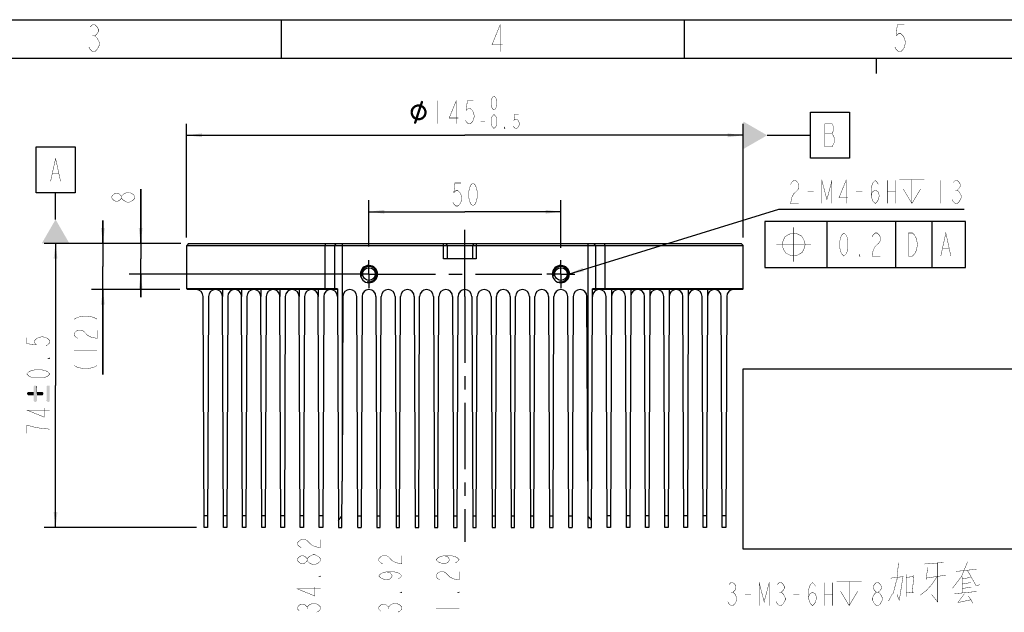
# Model space of a CAD drawing. Header units: millimetres. Extents: x 0 to 420, y 0 to 297.
# Tile 9 of 18: x 123 to 252, y 220 to 297. Entities that reach past the tile are written whole.
import ezdxf

# ---------------------------------------------------------------- set-up
doc = ezdxf.new("R2010")
doc.units = ezdxf.units.MM
doc.header["$LTSCALE"] = 23.1
doc.linetypes.add('CENTER', pattern=[0.6, 0.375, -0.075, 0.075, -0.075])
doc.layers.get('0').update_dxf_attribs({"linetype": 'CONTINUOUS'})
for name, color, linetype in [('13KW_HVAC_SRDXF_CONTINUOUS_LINE', 7, 'CONTINUOUS'), ('13KW_HVAC_SRQ_DXF_AXIS', 7, 'CONTINUOUS'), ('13KW_HVAC_SRQ_DXF_DIMENSION', 7, 'CONTINUOUS'), ('13KW_HVAC_SRQ_DXF_FORMAT', 7, 'CONTINUOUS'), ('13KW_HVAC_SRQ_DXF_TEXT', 7, 'CONTINUOUS')]:
    doc.layers.add(name, color=color, linetype=linetype)
doc.styles.get("Standard").update_dxf_attribs({"font": 'txt', "width": 0.7})
doc.dimstyles.new('DIMSTYLE_1', dxfattribs={"dimtxt": 3, "dimasz": 2, "dimexe": 1.5, "dimexo": 1, "dimgap": 0.75, "dimtad": 1, "dimlfac": 2, "dimdsep": 46, "dimtxsty": 'Standard', "dimblk": '_FILLED', "dimblk1": '_FILLED', "dimblk2": '_FILLED', "dimcen": 0.09, "dimazin": 2, "dimtp": 0.01, "dimtm": 0.01, "dimtfac": 1, "dimtofl": 0, "dimtmove": 0, "dimatfit": 3, "dimldrblk": '_FILLED', "dimfxl": 0, "dimtolj": 1, "dimarcsym": 0})
doc.dimstyles.new('DIMSTYLE_2', dxfattribs={"dimtxt": 3, "dimasz": 2, "dimexe": 1.5, "dimexo": 1, "dimgap": 0.75, "dimtad": 1, "dimlfac": 2, "dimdsep": 46, "dimtxsty": 'Standard', "dimblk": '_FILLED', "dimblk1": '_FILLED', "dimblk2": '_FILLED', "dimcen": 0.09, "dimazin": 2, "dimtol": 1, "dimtp": 0.5, "dimtm": 0.5, "dimtfac": 1, "dimtofl": 0, "dimtmove": 0, "dimatfit": 3, "dimldrblk": '_FILLED', "dimfxl": 0, "dimtolj": 1, "dimarcsym": 0})
doc.dimstyles.new('DIMSTYLE_8', dxfattribs={"dimtxt": 3, "dimasz": 2, "dimexe": 1.5, "dimexo": 1, "dimgap": 0.75, "dimtad": 1, "dimlfac": 2, "dimdsep": 46, "dimtxsty": 'Standard', "dimblk": '_FILLED', "dimblk1": '_FILLED', "dimblk2": '_FILLED', "dimcen": 0.09, "dimazin": 2, "dimtol": 1, "dimtm": 0.5, "dimtfac": 0.6, "dimtofl": 0, "dimtmove": 0, "dimatfit": 3, "dimldrblk": '_FILLED', "dimfxl": 0, "dimtolj": 1, "dimarcsym": 0})
picture_1 = doc.add_image_def('image1.png', size_in_pixel=(314, 111))

# ---------------------------------------------------------------- blocks, each defined once
blk = doc.blocks.new('_FILLED')
at = {"color": 0, "linetype": 'ByBlock'}
blk.add_solid([(0, 0), (-1, 0.125), (-1, -0.125)], dxfattribs=at)
blk = doc.blocks.new('*D3')
at = {"layer": '13KW_HVAC_SRQ_DXF_DIMENSION', "color": 2, "linetype": 'Continuous'}
for p, q in [((168.91, 267.44), (168.91, 273.48)), ((193.91, 267.26), (193.91, 273.48)), ((168.91, 271.98), (181.41, 271.98)), ((193.91, 271.98), (181.41, 271.98))]:
    blk.add_line(p, q, dxfattribs=at)
at = {"layer": '13KW_HVAC_SRQ_DXF_DIMENSION', "color": 2, "linetype": 'Continuous', "xscale": 2, "yscale": 2, "zscale": 2, "rotation": 180}
blk.add_blockref('_FILLED', (168.91, 271.98), dxfattribs=at)
at = {"layer": '13KW_HVAC_SRQ_DXF_DIMENSION', "color": 2, "linetype": 'Continuous', "xscale": 2, "yscale": 2, "zscale": 2}
blk.add_blockref('_FILLED', (193.91, 271.98), dxfattribs=at)
blk = doc.blocks.new('*D4')
at = {"layer": '13KW_HVAC_SRQ_DXF_DIMENSION', "color": 2, "linetype": 'Continuous'}
for p, q in [((139.17, 267.86), (139.17, 274.92)), ((139.17, 274.92), (139.17, 265.86)), ((144.41, 267.86), (137.67, 267.86)), ((139.17, 260.86), (139.17, 265.86)), ((167.33, 263.86), (137.67, 263.86)), ((139.17, 263.86), (139.17, 260.86))]:
    blk.add_line(p, q, dxfattribs=at)
at = {"layer": '13KW_HVAC_SRQ_DXF_DIMENSION', "color": 2, "linetype": 'Continuous', "xscale": 2, "yscale": 2, "zscale": 2}
for p, rotation in [((139.17, 267.86), 270), ((139.17, 263.86), 90)]:
    blk.add_blockref('_FILLED', p, dxfattribs=dict(at, rotation=rotation))
blk = doc.blocks.new('*D5')
at = {"layer": '13KW_HVAC_SRQ_DXF_DIMENSION', "color": 2, "linetype": 'Continuous'}
for p, q in [((134.25, 267.86), (134.25, 270.86)), ((134.25, 270.86), (134.25, 264.86)), ((144.41, 267.86), (132.75, 267.86)), ((134.25, 250.77), (134.25, 264.86)), ((144.26, 261.86), (132.75, 261.86)), ((134.25, 261.86), (134.25, 250.77))]:
    blk.add_line(p, q, dxfattribs=at)
at = {"layer": '13KW_HVAC_SRQ_DXF_DIMENSION', "color": 2, "linetype": 'Continuous', "xscale": 2, "yscale": 2, "zscale": 2}
for p, rotation in [((134.25, 267.86), 270), ((134.25, 261.86), 90)]:
    blk.add_blockref('_FILLED', p, dxfattribs=dict(at, rotation=rotation))
blk = doc.blocks.new('*D6')
at = {"layer": '13KW_HVAC_SRQ_DXF_DIMENSION', "color": 2, "linetype": 'Continuous'}
for p, q in [((144.41, 267.86), (126.58, 267.86)), ((128.08, 267.86), (128.08, 249.36)), ((128.08, 230.86), (128.08, 249.36)), ((146.44, 230.86), (126.58, 230.86))]:
    blk.add_line(p, q, dxfattribs=at)
at = {"layer": '13KW_HVAC_SRQ_DXF_DIMENSION', "color": 2, "linetype": 'Continuous', "xscale": 2, "yscale": 2, "zscale": 2}
for p, rotation in [((128.08, 267.86), 90), ((128.08, 230.86), 270)]:
    blk.add_blockref('_FILLED', p, dxfattribs=dict(at, rotation=rotation))
blk = doc.blocks.new('*D38')
at = {"layer": '13KW_HVAC_SRQ_DXF_DIMENSION', "color": 2, "linetype": 'Continuous'}
for p, q in [((145.16, 268.61), (145.16, 283.44)), ((217.66, 268.61), (217.66, 283.44)), ((145.16, 281.94), (181.41, 281.94)), ((217.66, 281.94), (181.41, 281.94))]:
    blk.add_line(p, q, dxfattribs=at)
at = {"layer": '13KW_HVAC_SRQ_DXF_DIMENSION', "color": 2, "linetype": 'Continuous', "xscale": 2, "yscale": 2, "zscale": 2, "rotation": 180}
blk.add_blockref('_FILLED', (145.16, 281.94), dxfattribs=at)
at = {"layer": '13KW_HVAC_SRQ_DXF_DIMENSION', "color": 2, "linetype": 'Continuous', "xscale": 2, "yscale": 2, "zscale": 2}
blk.add_blockref('_FILLED', (217.66, 281.94), dxfattribs=at)

msp = doc.modelspace()

# ---------------------------------------------------------------- linework, layer by layer
at = {"layer": '13KW_HVAC_SRDXF_CONTINUOUS_LINE', "color": 2, "linetype": 'Continuous'}
for p, q in [((226.4208, 278.9406), (226.4208, 284.9406)), ((226.4208, 284.9406), (231.5208, 284.9406)), ((231.5208, 284.9406), (231.5208, 278.9406)), ((220.7814, 281.9406), (226.4208, 281.9406)), ((125.5347, 274.4257), (125.5347, 280.4257)), ((125.5347, 280.4257), (130.6347, 280.4257)), ((130.6347, 280.4257), (130.6347, 274.4257)), ((231.5208, 278.9406), (226.4208, 278.9406)), ((130.6347, 274.4257), (125.5347, 274.4257)), ((128.0847, 270.973), (128.0847, 274.4257))]:
    msp.add_line(p, q, dxfattribs=at)
at = {"layer": '13KW_HVAC_SRDXF_CONTINUOUS_LINE', "color": 7, "linetype": 'Continuous'}
for p, q in [((145.4137, 267.8553), (145.1637, 267.6053)), ((145.1637, 261.9553), (145.1637, 267.6053)), ((145.1637, 267.6053), (217.6637, 267.6053)), ((145.414, 267.8553), (217.4134, 267.8553)), ((163.2976, 267.8553), (163.1718, 267.6053)), ((163.1718, 267.6053), (163.1718, 261.9553)), ((164.6637, 267.8553), (164.4137, 267.6053)), ((164.4137, 267.6053), (164.4137, 261.9553)), ((165.4137, 267.8553), (165.4137, 236.8757)), ((178.6416, 265.8553), (178.6416, 267.8553)), ((178.8916, 267.8553), (179.1416, 267.6053)), ((179.1416, 265.8553), (179.1416, 267.6053)), ((182.6416, 267.8553), (182.3916, 267.6053)), ((182.3916, 267.6053), (182.3916, 265.8553)), ((182.8916, 267.8553), (182.8916, 265.8553)), ((197.4137, 267.8553), (197.4137, 236.8757)), ((198.1637, 267.8553), (198.4137, 267.6053)), ((198.4137, 267.6053), (198.4137, 261.9553)), ((199.5299, 267.8553), (199.6557, 267.6053)), ((199.6557, 267.6053), (199.6557, 261.9553)), ((217.4137, 267.8553), (217.6637, 267.6053)), ((217.6637, 261.9553), (217.6637, 267.6053)), ((182.8916, 265.8553), (178.6416, 265.8553)), ((145.2637, 261.8553), (145.1637, 261.9553)), ((164.8137, 261.9553), (145.1637, 261.9553)), ((164.8137, 261.8553), (145.264, 261.8553)), ((149.8137, 261.8553), (149.8137, 260.959)), ((152.3137, 261.8553), (152.3137, 260.9572)), ((154.8137, 261.8553), (154.8137, 260.959)), ((157.3137, 261.8553), (157.3137, 260.959)), ((159.8137, 261.8553), (159.8137, 260.959)), ((162.3137, 261.8553), (162.3137, 260.9574)), ((163.2221, 261.8553), (163.1718, 261.9553)), ((164.5137, 261.8553), (164.4137, 261.9553)), ((164.8137, 261.9553), (164.8137, 260.9573)), ((217.6637, 261.9553), (198.0137, 261.9553)), ((198.0137, 260.9573), (198.0137, 261.9553)), ((217.5634, 261.8553), (198.0137, 261.8553)), ((198.3137, 261.8553), (198.4137, 261.9553)), ((199.6053, 261.8553), (199.6557, 261.9553)), ((200.5137, 261.8553), (200.5137, 260.9574)), ((203.0137, 261.8553), (203.0137, 260.959)), ((205.5137, 261.8553), (205.5137, 260.959)), ((208.0137, 261.8553), (208.0137, 260.959)), ((210.5137, 261.8553), (210.5137, 260.9572)), ((213.0137, 261.8553), (213.0137, 260.959)), ((217.5637, 261.8553), (217.6637, 261.9553)), ((147.4387, 230.8553), (147.3137, 260.959)), ((148.0137, 260.959), (147.8887, 230.8553)), ((149.9387, 230.8553), (149.8137, 260.959)), ((150.5137, 260.959), (150.3887, 230.8553)), ((152.4387, 230.8553), (152.3137, 260.9572)), ((153.0137, 260.959), (152.8887, 230.8553)), ((154.9387, 230.8553), (154.8137, 260.959)), ((155.5137, 260.959), (155.3887, 230.8553)), ((157.4387, 230.8553), (157.3137, 260.959)), ((158.0137, 260.959), (157.8887, 230.8553)), ((159.9387, 230.8553), (159.8137, 260.959)), ((160.5137, 260.959), (160.3887, 230.8553)), ((162.4387, 230.8553), (162.3137, 260.9574)), ((163.0137, 260.959), (162.8887, 230.8553)), ((164.8137, 260.9573), (164.9387, 230.8553)), ((165.5137, 260.959), (165.4137, 236.8757)), ((167.4387, 230.8553), (167.3137, 260.959)), ((168.0137, 260.959), (167.8887, 230.8553)), ((169.8137, 260.959), (169.9387, 230.8553)), ((170.3887, 230.8553), (170.5137, 260.959)), ((172.3137, 260.959), (172.4387, 230.8553)), ((172.8887, 230.8553), (173.0137, 260.959)), ((174.8137, 260.959), (174.9387, 230.8553)), ((175.3887, 230.8553), (175.5137, 260.959)), ((177.3137, 260.959), (177.4387, 230.8553)), ((177.8887, 230.8553), (178.0137, 260.959)), ((179.8137, 260.959), (179.9387, 230.8553)), ((180.3887, 230.8553), (180.5137, 260.959)), ((182.3137, 260.959), (182.4387, 230.8553)), ((182.8887, 230.8553), (183.0137, 260.959)), ((184.8137, 260.959), (184.9387, 230.8553)), ((185.3887, 230.8553), (185.5137, 260.959)), ((187.3137, 260.959), (187.4387, 230.8553)), ((187.8887, 230.8553), (188.0137, 260.959)), ((189.8137, 260.959), (189.9387, 230.8553)), ((190.3887, 230.8553), (190.5137, 260.959)), ((192.3137, 260.959), (192.4387, 230.8553)), ((192.8887, 230.8553), (193.0137, 260.959)), ((194.9387, 230.8553), (194.8137, 260.959)), ((195.5137, 260.959), (195.3887, 230.8553)), ((197.4137, 236.8757), (197.3137, 260.959)), ((197.8887, 230.8553), (198.0137, 260.9573)), ((199.9387, 230.8553), (199.8137, 260.959)), ((200.5137, 260.9574), (200.3887, 230.8553)), ((202.4387, 230.8553), (202.3137, 260.959)), ((203.0137, 260.959), (202.8887, 230.8553)), ((204.9387, 230.8553), (204.8137, 260.959)), ((205.5137, 260.959), (205.3887, 230.8553)), ((207.4387, 230.8553), (207.3137, 260.959)), ((208.0137, 260.959), (207.8887, 230.8553)), ((209.9387, 230.8553), (209.8137, 260.959)), ((210.5137, 260.9572), (210.3887, 230.8553)), ((212.4387, 230.8553), (212.3137, 260.959)), ((213.0137, 260.959), (212.8887, 230.8553)), ((214.9387, 230.8553), (214.8137, 260.959)), ((215.5137, 260.959), (215.3887, 230.8553)), ((165.3887, 230.8553), (165.4137, 236.8757)), ((197.4137, 236.8757), (197.4387, 230.8553)), ((147.895, 232.3553), (147.4325, 232.3553)), ((150.395, 232.3553), (149.9325, 232.3553)), ((152.895, 232.3553), (152.4325, 232.3553)), ((155.395, 232.3553), (154.9325, 232.3553)), ((157.895, 232.3553), (157.4325, 232.3553)), ((160.395, 232.3553), (159.9325, 232.3553)), ((162.895, 232.3553), (162.4325, 232.3553)), ((167.4325, 232.3553), (167.895, 232.3553)), ((169.9325, 232.3553), (170.395, 232.3553)), ((172.4325, 232.3553), (172.895, 232.3553)), ((174.9325, 232.3553), (175.395, 232.3553)), ((177.4325, 232.3553), (177.895, 232.3553)), ((179.9325, 232.3553), (180.395, 232.3553)), ((182.4325, 232.3553), (182.895, 232.3553)), ((184.9325, 232.3553), (185.395, 232.3553)), ((187.4325, 232.3553), (187.895, 232.3553)), ((189.9325, 232.3553), (190.395, 232.3553)), ((192.4325, 232.3553), (192.895, 232.3553)), ((194.9325, 232.3553), (195.395, 232.3553)), ((200.395, 232.3553), (199.9325, 232.3553)), ((202.895, 232.3553), (202.4325, 232.3553)), ((205.395, 232.3553), (204.9325, 232.3553)), ((207.895, 232.3553), (207.4325, 232.3553)), ((210.395, 232.3553), (209.9325, 232.3553)), ((212.895, 232.3553), (212.4325, 232.3553)), ((215.395, 232.3553), (214.9325, 232.3553)), ((147.8887, 230.8553), (147.4387, 230.8553)), ((150.3887, 230.8553), (149.9387, 230.8553)), ((152.8887, 230.8553), (152.4387, 230.8553)), ((155.3887, 230.8553), (154.9387, 230.8553)), ((157.8887, 230.8553), (157.4387, 230.8553)), ((160.3887, 230.8553), (159.9387, 230.8553)), ((162.8887, 230.8553), (162.4387, 230.8553)), ((164.9387, 230.8553), (165.3887, 230.8553)), ((167.4387, 230.8553), (167.8887, 230.8553)), ((169.9387, 230.8553), (170.3887, 230.8553)), ((172.4387, 230.8553), (172.8887, 230.8553)), ((174.9387, 230.8553), (175.3887, 230.8553)), ((177.4387, 230.8553), (177.8887, 230.8553)), ((179.9387, 230.8553), (180.3887, 230.8553)), ((182.4387, 230.8553), (182.8887, 230.8553)), ((184.9387, 230.8553), (185.3887, 230.8553)), ((187.4387, 230.8553), (187.8887, 230.8553)), ((189.9387, 230.8553), (190.3887, 230.8553)), ((192.4387, 230.8553), (192.8887, 230.8553)), ((194.9387, 230.8553), (195.3887, 230.8553)), ((197.4387, 230.8553), (197.8887, 230.8553)), ((200.3887, 230.8553), (199.9387, 230.8553)), ((202.8887, 230.8553), (202.4387, 230.8553)), ((205.3887, 230.8553), (204.9387, 230.8553)), ((207.8887, 230.8553), (207.4387, 230.8553)), ((210.3887, 230.8553), (209.9387, 230.8553)), ((212.8887, 230.8553), (212.4387, 230.8553)), ((215.3887, 230.8553), (214.9387, 230.8553))]:
    msp.add_line(p, q, dxfattribs=at)
at = {"layer": '13KW_HVAC_SRDXF_CONTINUOUS_LINE', "color": 2, "linetype": 'Continuous', "const_width": 0.05}
for points in [[(228.3146, 283.4406), (228.3146, 280.4407), (229.2333, 280.4407), (229.3646, 280.6906), (229.4958, 280.9407), (229.4958, 281.6907), (229.3646, 281.9406), (229.2333, 282.1906), (229.3646, 282.4407), (229.3646, 283.1906), (229.2333, 283.4406), (228.3146, 283.4406)], [(228.3146, 282.1906), (229.2333, 282.1906)], [(127.4284, 275.9257), (128.0847, 278.9257), (128.7409, 275.9257)], [(127.6909, 276.9257), (128.4784, 276.9257)]]:
    msp.add_lwpolyline(points, dxfattribs=at)
at = {"layer": '13KW_HVAC_SRDXF_CONTINUOUS_LINE', "color": 7, "linetype": 'Continuous'}
for centre in [(168.9137, 263.8553), (193.9137, 263.8553)]:
    msp.add_circle(centre, 0.825, dxfattribs=at)
for centre, radius, start, end in [((168.9137, 263.8553), 1.125, 0, 358.970726), ((193.9137, 263.8553), 1.125, 0, 358.970726), ((146.4137, 260.9553), 0.9, 0.237923, 90), ((148.9137, 260.9553), 0.9, 0.234883, 179.762077), ((151.4137, 260.9553), 0.9, 0.186807, 179.762077), ((153.9137, 260.9553), 0.9, 0.237923, 179.762077), ((156.4137, 260.9553), 0.9, 0.237923, 179.762077), ((158.9137, 260.9553), 0.9, 0.237923, 179.762077), ((161.4137, 260.9553), 0.9, 0.186807, 179.762077), ((163.9137, 260.9553), 0.9, 0.000123, 179.762077), ((166.4137, 260.9553), 0.9, 0.237923, 179.762077), ((168.9137, 260.9553), 0.9, 0.237923, 179.762077), ((171.4137, 260.9553), 0.9, 0.237923, 179.762077), ((173.9137, 260.9553), 0.9, 0.237923, 179.762077), ((176.4137, 260.9553), 0.9, 0.237923, 179.762077), ((178.9137, 260.9553), 0.9, 0.237923, 179.762077), ((181.4137, 260.9553), 0.9, 0.237923, 179.762077), ((183.9137, 260.9553), 0.9, 0.237923, 179.762077), ((186.4137, 260.9553), 0.9, 0.237923, 179.762077), ((188.9137, 260.9553), 0.9, 0.237923, 179.762077), ((191.4137, 260.9553), 0.9, 0.237923, 179.762077), ((193.9137, 260.9553), 0.9, 0.237923, 179.762077), ((196.4137, 260.9553), 0.9, 0.237923, 179.762077), ((198.9137, 260.9553), 0.9, 0.237923, 179.999877), ((201.4137, 260.9553), 0.9, 0.237923, 179.813193), ((203.9137, 260.9553), 0.9, 0.237923, 179.762077), ((206.4137, 260.9553), 0.9, 0.237923, 179.762077), ((208.9137, 260.9553), 0.9, 0.237923, 179.762077), ((211.4137, 260.9553), 0.9, 0.237923, 179.813193), ((213.9137, 260.9553), 0.9, 0.237923, 179.765117), ((216.4137, 260.9553), 0.9, 90, 179.762077)]:
    msp.add_arc(centre, radius, start, end, dxfattribs=at)
at = {"layer": '13KW_HVAC_SRDXF_CONTINUOUS_LINE', "color": 2, "linetype": 'Continuous'}
for centre in [(168.9137, 263.8553), (193.9137, 263.8553)]:
    msp.add_arc(centre, 1, 255, 195, dxfattribs=at)
at = {"layer": '13KW_HVAC_SRDXF_CONTINUOUS_LINE', "color": 7, "linetype": 'Continuous'}
for points, knots in [([(164.935, 231.7626), (164.9719, 231.8094), (165.1239, 232.0003), (165.2782, 232.1893), (165.3949, 232.3322)], [0, 0, 0, 0, 0.24413832, 1, 1, 1, 1]), ([(197.4326, 232.3322), (197.4718, 232.2842), (197.6261, 232.0951), (197.7798, 231.9055), (197.8925, 231.7626)], [0, 0, 0, 0, 0.25400934, 1, 1, 1, 1])]:
    msp.add_open_spline(points, degree=3, knots=knots, dxfattribs=at)
at = {"layer": '13KW_HVAC_SRDXF_CONTINUOUS_LINE', "color": 2, "linetype": 'Continuous'}
for points in [[(217.6637, 280.1406), (217.6637, 283.7406), (220.7814, 281.9406)], [(129.8847, 267.8553), (126.2847, 267.8553), (128.0847, 270.973)]]:
    msp.add_solid(points, dxfattribs=at)
at = {"layer": '13KW_HVAC_SRQ_DXF_AXIS', "color": 7, "linetype": 'CENTER'}
for p, q in [((181.4137, 260.9553), (181.4137, 269.8672)), ((168.9137, 263.8553), (168.9137, 265.6803)), ((193.9137, 263.8553), (193.9137, 265.6803)), ((168.9137, 263.8553), (167.0887, 263.8553)), ((168.9137, 263.8553), (168.9137, 262.0303)), ((168.9137, 263.8553), (192.0887, 263.8553)), ((193.9137, 263.8553), (192.0887, 263.8553)), ((193.9137, 263.8553), (193.9137, 262.0303)), ((193.9137, 263.8553), (193.9508, 263.8553)), ((193.9508, 263.8553), (195.7387, 263.8553)), ((181.4137, 260.9553), (181.4137, 228.9866))]:
    msp.add_line(p, q, dxfattribs=at)
at = {"layer": '13KW_HVAC_SRQ_DXF_DIMENSION', "color": 2, "linetype": 'Continuous', "const_width": 0.05}
for points in [[(177.7831, 286.4406), (177.7831, 283.4406)], [(180.2769, 283.4406), (180.2769, 286.4406), (179.3581, 284.1906), (180.5394, 284.1906)], [(182.5081, 286.4406), (181.7206, 286.4406), (181.5894, 285.1906), (181.8519, 285.4406), (182.1144, 285.4406), (182.3769, 285.1906), (182.5081, 284.9407), (182.6394, 284.4406), (182.5081, 283.9406), (182.3769, 283.6907), (182.1144, 283.4406), (181.8519, 283.4406), (181.5894, 283.6907), (181.4581, 283.9406)], [(185.1931, 285.2406), (185.0131, 285.3906), (184.9231, 285.5406), (184.8331, 285.8406), (184.8331, 286.4406), (184.9231, 286.7407), (185.0131, 286.8906), (185.1931, 287.0407), (185.3731, 286.8906), (185.4631, 286.7407), (185.5531, 286.4406), (185.5531, 285.8406), (185.4631, 285.5406), (185.3731, 285.3906), (185.1931, 285.2406)], [(183.4831, 283.7406), (184.0231, 283.7406)], [(185.1931, 282.8407), (185.0131, 282.9906), (184.9231, 283.1406), (184.8331, 283.4406), (184.8331, 284.0406), (184.9231, 284.3406), (185.0131, 284.4906), (185.1931, 284.6407), (185.3731, 284.4906), (185.4631, 284.3406), (185.5531, 284.0406), (185.5531, 283.4406), (185.4631, 283.1406), (185.3731, 282.9906), (185.1931, 282.8407)], [(188.4331, 284.6407), (187.8931, 284.6407), (187.8031, 283.8907), (187.9831, 284.0406), (188.1631, 284.0406), (188.3431, 283.8907), (188.4331, 283.7406), (188.5231, 283.4406), (188.4331, 283.1406), (188.3431, 282.9906), (188.1631, 282.8407), (187.9831, 282.8407), (187.8031, 282.9906), (187.7131, 283.1406)], [(186.6331, 282.8407), (186.5431, 282.8407), (186.5431, 282.9906), (186.6331, 282.8407)], [(136.9185, 274.2636), (137.4185, 274.5261), (137.6685, 274.5261)], [(137.6685, 274.5261), (138.1685, 274.2636), (138.4185, 274.0011), (138.4185, 273.7386)], [(180.8887, 275.7295), (180.1012, 275.7295), (179.97, 274.4795), (180.2325, 274.7295), (180.495, 274.7295), (180.7575, 274.4795), (180.8887, 274.2295), (181.02, 273.7295), (180.8887, 273.2295), (180.7575, 272.9795), (180.495, 272.7295), (180.2325, 272.7295), (179.97, 272.9795), (179.8387, 273.2295)], [(182.4637, 272.7295), (182.2012, 272.9795), (182.07, 273.2295), (181.9387, 273.7295), (181.9387, 274.7295), (182.07, 275.2295), (182.2012, 275.4795), (182.4637, 275.7295), (182.7262, 275.4795), (182.8575, 275.2295), (182.9887, 274.7295), (182.9887, 273.7295), (182.8575, 273.2295), (182.7262, 272.9795), (182.4637, 272.7295)], [(136.6685, 273.7386), (136.4185, 273.4761), (136.1685, 273.3449), (135.9185, 273.3449), (135.6685, 273.4761), (135.4185, 273.7386), (135.4185, 274.0011), (135.6685, 274.2636), (135.9185, 274.3949), (136.1685, 274.3949), (136.4185, 274.2636), (136.6685, 274.0011)], [(137.4185, 273.2136), (136.9185, 273.4761), (136.6685, 273.7386), (136.6685, 274.0011), (136.9185, 274.2636)], [(137.6685, 273.2136), (137.4185, 273.2136)], [(138.4185, 273.7386), (138.1685, 273.4761), (137.6685, 273.2136)], [(130.4989, 257.9842), (130.9988, 258.2467), (131.7489, 258.378), (132.2488, 258.378), (132.9989, 258.2467), (133.4988, 257.9842)], [(130.9988, 255.4905), (130.7489, 255.6217), (130.4989, 255.8842), (130.4989, 256.1467), (130.7489, 256.4092), (130.9988, 256.5405), (131.4988, 256.5405), (131.7489, 256.4092), (132.2488, 255.8842)], [(132.2488, 255.8842), (132.7489, 255.6217), (133.4988, 255.4905), (133.4988, 256.5405)], [(124.3347, 255.5777), (124.3347, 254.7902), (125.5847, 254.659), (125.3347, 254.9215), (125.3347, 255.184), (125.5847, 255.4465), (125.8347, 255.5777), (126.3347, 255.709), (126.8347, 255.5777), (127.0847, 255.4465), (127.3347, 255.184), (127.3347, 254.9215), (127.0847, 254.659), (126.8347, 254.5277)], [(127.3347, 252.9527), (127.3347, 252.8215), (127.0847, 252.8215), (127.3347, 252.9527)], [(130.4989, 253.9155), (133.4988, 253.9155)], [(130.4989, 251.9467), (130.9988, 251.6842), (131.7489, 251.553), (132.2488, 251.553), (132.9989, 251.6842), (133.4988, 251.9467)], [(127.3347, 250.8527), (127.0847, 250.5902), (126.8347, 250.459), (126.3347, 250.3277), (125.3347, 250.3277), (124.8347, 250.459), (124.5847, 250.5902), (124.3347, 250.8527), (124.5847, 251.1152), (124.8347, 251.2465), (125.3347, 251.3777), (126.3347, 251.3777), (126.8347, 251.2465), (127.0847, 251.1152), (127.3347, 250.8527)], [(127.3347, 246.1516), (124.3347, 246.1516), (126.5847, 245.2329), (126.5847, 246.4141)], [(124.3347, 244.1829), (124.3347, 243.1329)], [(127.3347, 243.6579), (126.0847, 243.7891), (125.3347, 243.9204), (124.3347, 244.1829)], [(160.1074, 228.2266), (159.8574, 228.3579), (159.6074, 228.6204), (159.6074, 228.8829), (159.8574, 229.1454), (160.1074, 229.2766), (160.6074, 229.2766), (160.8574, 229.1454)], [(160.8574, 229.1454), (161.3574, 228.6204), (161.8574, 228.3579), (162.6074, 228.2266), (162.6074, 229.2766)], [(160.8574, 226.5204), (160.6074, 226.2579), (160.3574, 226.1266), (160.1074, 226.1266), (159.8574, 226.2579), (159.6074, 226.5204), (159.6074, 226.7829), (159.8574, 227.0454), (160.1074, 227.1766), (160.3574, 227.1766), (160.6074, 227.0454), (160.8574, 226.7829)], [(161.6074, 225.9954), (161.1074, 226.2579), (160.8574, 226.5204), (160.8574, 226.7829), (161.1074, 227.0454)], [(161.1074, 227.0454), (161.6074, 227.3079), (161.8574, 227.3079)], [(161.8574, 227.3079), (162.3574, 227.0454), (162.6074, 226.7829), (162.6074, 226.5204)], [(170.6891, 226.1266), (170.4391, 226.2579), (170.1891, 226.5204), (170.1891, 226.7829), (170.4391, 227.0454), (170.6891, 227.1766), (171.1891, 227.1766), (171.4391, 227.0454)], [(171.4391, 227.0454), (171.9391, 226.5204), (172.4391, 226.2579), (173.1891, 226.1266), (173.1891, 227.1766)], [(178.6637, 227.1766), (179.1637, 227.0454), (179.4137, 226.6516), (179.1637, 226.2579), (178.6637, 226.1266), (178.1637, 226.2579), (177.9137, 226.3891), (177.6637, 226.6516), (177.9137, 226.9141), (178.1637, 227.0454), (178.6637, 227.1766), (179.6637, 227.1766), (180.1637, 227.0454), (180.4137, 226.9141), (180.6637, 226.6516), (180.4137, 226.3891), (180.1637, 226.2579)], [(162.3574, 226.2579), (161.8574, 225.9954), (161.6074, 225.9954)], [(162.6074, 226.5204), (162.3574, 226.2579)], [(162.6074, 224.5516), (162.6074, 224.4204), (162.3574, 224.4204), (162.6074, 224.5516)], [(171.1891, 225.0766), (171.6891, 224.9454), (171.9391, 224.5516), (171.6891, 224.1579), (171.1891, 224.0266), (170.6891, 224.1579), (170.4391, 224.2891), (170.1891, 224.5516), (170.4391, 224.8141), (170.6891, 224.9454), (171.1891, 225.0766), (172.1891, 225.0766), (172.6891, 224.9454), (172.9391, 224.8141), (173.1891, 224.5516), (172.9391, 224.2891), (172.6891, 224.1579)], [(178.1637, 224.0266), (177.9137, 224.1579), (177.6637, 224.4204), (177.6637, 224.6829), (177.9137, 224.9454), (178.1637, 225.0766), (178.6637, 225.0766), (178.9137, 224.9454)], [(178.9137, 224.9454), (179.4137, 224.4204), (179.9137, 224.1579), (180.6637, 224.0266), (180.6637, 225.0766)], [(162.6074, 222.8454), (159.6074, 222.8454), (161.8574, 221.9266), (161.8574, 223.1079)], [(173.1891, 222.4516), (173.1891, 222.3204), (172.9391, 222.3204), (173.1891, 222.4516)], [(180.6637, 222.4516), (180.6637, 222.3204), (180.4137, 222.3204), (180.6637, 222.4516)], [(159.8574, 219.9579), (159.6074, 220.2204), (159.6074, 220.4829), (159.8574, 220.7454), (160.1074, 220.8766), (160.3574, 220.8766), (160.6074, 220.7454), (160.8574, 220.4829), (161.1074, 220.7454)], [(161.1074, 220.7454), (161.6074, 221.0079), (161.8574, 221.0079)], [(161.8574, 221.0079), (162.3574, 220.7454), (162.6074, 220.4829), (162.6074, 220.2204), (162.3574, 219.9579), (162.1074, 219.8266)], [(170.4391, 219.9579), (170.1891, 220.2204), (170.1891, 220.4829), (170.4391, 220.7454), (170.6891, 220.8766), (170.9391, 220.8766), (171.1891, 220.7454), (171.4391, 220.4829), (171.6891, 220.7454)], [(171.6891, 220.7454), (172.1891, 221.0079), (172.4391, 221.0079), (172.9391, 220.7454)], [(172.9391, 220.7454), (173.1891, 220.4829), (173.1891, 220.2204), (172.9391, 219.9579), (172.6891, 219.8266)], [(160.8574, 220.2204), (160.8574, 220.4829)], [(171.4391, 220.2204), (171.4391, 220.4829)], [(177.6637, 220.3516), (180.6637, 220.3516)]]:
    msp.add_lwpolyline(points, dxfattribs=at)
at = {"layer": '13KW_HVAC_SRQ_DXF_DIMENSION', "color": 2, "linetype": 'Continuous'}
for points in [[(175.9543, 286.3206), (175.9783, 286.2726), (175.5463, 285.9606)], [(175.9543, 286.3206), (175.5463, 285.9606), (175.6663, 286.3206)], [(175.9783, 286.2726), (175.9543, 286.2246), (175.5463, 285.9606)], [(175.5463, 285.9606), (175.9543, 286.2246), (175.8343, 285.8646)], [(175.9303, 286.3686), (175.6663, 286.3206), (175.6903, 286.3686)], [(175.6663, 286.3206), (175.9303, 286.3686), (175.9543, 286.3206)], [(175.9063, 286.3926), (175.6903, 286.3686), (175.7383, 286.3926)], [(175.6903, 286.3686), (175.9063, 286.3926), (175.9303, 286.3686)], [(175.8583, 286.4166), (175.7383, 286.3926), (175.7623, 286.4166)], [(175.7383, 286.3926), (175.8583, 286.4166), (175.9063, 286.3926)], [(175.7623, 286.4166), (175.8103, 286.4406), (175.8583, 286.4166)], [(174.6583, 285.1206), (174.3223, 285.0726), (174.3463, 285.1926)], [(174.3223, 285.0726), (174.6583, 285.1206), (174.6343, 285.0246)], [(174.6343, 285.0246), (174.3223, 284.9286), (174.3223, 285.0726)], [(174.3223, 284.9286), (174.6343, 285.0246), (174.6103, 284.9286)], [(174.6103, 284.9286), (174.6343, 284.8326), (174.3223, 284.7846)], [(174.6103, 284.9286), (174.3223, 284.7846), (174.3223, 284.9286)], [(174.3223, 284.7846), (174.6343, 284.8326), (174.6583, 284.7366)], [(174.6583, 284.7366), (174.3703, 284.6406), (174.3223, 284.7846)], [(174.7303, 285.3126), (174.3463, 285.1926), (174.3943, 285.3366)], [(174.7303, 285.3126), (174.6823, 285.2166), (174.3463, 285.1926)], [(174.3463, 285.1926), (174.6823, 285.2166), (174.6583, 285.1206)], [(174.8503, 285.4566), (174.7783, 285.3846), (174.3943, 285.3366)], [(174.8503, 285.4566), (174.3943, 285.3366), (174.4663, 285.4566)], [(174.3943, 285.3366), (174.7783, 285.3846), (174.7303, 285.3126)], [(174.9223, 285.5286), (174.4663, 285.4566), (174.5383, 285.5526)], [(174.4663, 285.4566), (174.9223, 285.5286), (174.8503, 285.4566)], [(175.2823, 285.6726), (175.1863, 285.6486), (174.5383, 285.5526)], [(175.2823, 285.6726), (174.5383, 285.5526), (174.6343, 285.6726)], [(175.1863, 285.6486), (175.0903, 285.6246), (174.5383, 285.5526)], [(175.0903, 285.6246), (174.9943, 285.5766), (174.5383, 285.5526)], [(174.5383, 285.5526), (174.9943, 285.5766), (174.9223, 285.5286)], [(174.6343, 285.6726), (174.7303, 285.7446), (176.0023, 285.7686)], [(175.2823, 285.6726), (174.6343, 285.6726), (176.0023, 285.7686)], [(176.0023, 285.7686), (174.7303, 285.7446), (174.8503, 285.8406)], [(175.8343, 285.8646), (174.8503, 285.8406), (174.9703, 285.8886)], [(174.8503, 285.8406), (175.8343, 285.8646), (176.0023, 285.7686)], [(174.9703, 285.8886), (175.0903, 285.9366), (175.5463, 285.9606)], [(175.8343, 285.8646), (174.9703, 285.8886), (175.5463, 285.9606)], [(175.7383, 285.5766), (174.9943, 284.2806), (175.4503, 285.6726)], [(174.9943, 284.2806), (175.7383, 285.5766), (175.2823, 284.1846)], [(175.4503, 285.9606), (175.5463, 285.9606), (175.0903, 285.9366)], [(175.4503, 285.9606), (175.0903, 285.9366), (175.2343, 285.9606)], [(175.2343, 285.9606), (175.3783, 285.9846), (175.4503, 285.9606)], [(175.3783, 285.6726), (175.2823, 285.6726), (176.0023, 285.7686)], [(175.4023, 285.6726), (175.3783, 285.6726), (176.0023, 285.7686)], [(175.4503, 285.6726), (175.4023, 285.6726), (176.0023, 285.7686)], [(175.4503, 285.6726), (176.0023, 285.7686), (176.1463, 285.6246)], [(175.4503, 285.6726), (176.1463, 285.6246), (175.7383, 285.5766)], [(175.8343, 285.5286), (175.7383, 285.5766), (176.1463, 285.6246)], [(175.8343, 285.5286), (176.1463, 285.6246), (176.2663, 285.4806)], [(176.2663, 285.4806), (175.9063, 285.4566), (175.8343, 285.5286)], [(175.9543, 285.3846), (175.9063, 285.4566), (176.2663, 285.4806)], [(176.0263, 285.3126), (175.9543, 285.3846), (176.2663, 285.4806)], [(176.0263, 285.3126), (176.2663, 285.4806), (176.3383, 285.3126)], [(176.3383, 285.3126), (176.0743, 285.2166), (176.0263, 285.3126)], [(176.0983, 285.1206), (176.0743, 285.2166), (176.3383, 285.3126)], [(176.0983, 285.1206), (176.3383, 285.3126), (176.4103, 285.1206)], [(176.4103, 285.1206), (176.1223, 285.0246), (176.0983, 285.1206)], [(176.4103, 284.7846), (176.0983, 284.7366), (176.1223, 284.8326)], [(176.0983, 284.7366), (176.4103, 284.7846), (176.3863, 284.6646)], [(176.1223, 284.9286), (176.1223, 285.0246), (176.4103, 285.1206)], [(176.1223, 284.9286), (176.4103, 285.1206), (176.4103, 284.9286)], [(176.4103, 284.9286), (176.1223, 284.8326), (176.1223, 284.9286)], [(176.1223, 284.8326), (176.4103, 284.9286), (176.4103, 284.7846)], [(174.3703, 284.6406), (174.6583, 284.7366), (174.6823, 284.6406)], [(174.6823, 284.6406), (174.4183, 284.4966), (174.3703, 284.6406)], [(174.6823, 284.6406), (174.7303, 284.5446), (174.4183, 284.4966)], [(174.4183, 284.4966), (174.7303, 284.5446), (174.7783, 284.4726)], [(174.7783, 284.4726), (174.4903, 284.3766), (174.4183, 284.4966)], [(174.7783, 284.4726), (174.8503, 284.4006), (174.4903, 284.3766)], [(174.4903, 284.3766), (174.8503, 284.4006), (174.9223, 284.3286)], [(174.9223, 284.3286), (174.5623, 284.2566), (174.4903, 284.3766)], [(174.9223, 284.3286), (174.9943, 284.2806), (174.5623, 284.2566)], [(175.2823, 284.1846), (174.5623, 284.2566), (174.9943, 284.2806)], [(175.2823, 284.1846), (174.6583, 284.1606), (174.5623, 284.2566)], [(175.4743, 284.1846), (176.1223, 284.1846), (174.6583, 284.1606)], [(175.3783, 284.1846), (175.4743, 284.1846), (174.6583, 284.1606)], [(175.3303, 284.1846), (175.3783, 284.1846), (174.6583, 284.1606)], [(175.2823, 284.1846), (175.3303, 284.1846), (174.6583, 284.1606)], [(174.6583, 284.1606), (176.1223, 284.1846), (176.0023, 284.1126)], [(176.0023, 284.1126), (174.7783, 284.0646), (174.6583, 284.1606)], [(174.7783, 284.0646), (176.0023, 284.1126), (175.9063, 284.0166)], [(175.9063, 284.0166), (174.8983, 283.9926), (174.7783, 284.0646)], [(175.1863, 283.8966), (174.7783, 283.6326), (174.8983, 283.9926)], [(174.7783, 283.5846), (174.7783, 283.6326), (175.1863, 283.8966)], [(174.7783, 283.5366), (174.7783, 283.5846), (175.1863, 283.8966)], [(174.7783, 283.5366), (175.1863, 283.8966), (175.0663, 283.5366)], [(175.0663, 283.5366), (174.8023, 283.4886), (174.7783, 283.5366)], [(174.8023, 283.4886), (175.0663, 283.5366), (175.0423, 283.4886)], [(175.0423, 283.4886), (174.8263, 283.4646), (174.8023, 283.4886)], [(174.8263, 283.4646), (175.0423, 283.4886), (175.0183, 283.4646)], [(174.8983, 283.9926), (175.9063, 284.0166), (175.7623, 283.9686)], [(174.8983, 283.9926), (175.7623, 283.9686), (175.1863, 283.8966)], [(175.7623, 283.9686), (175.6423, 283.9206), (175.1863, 283.8966)], [(175.3783, 283.8966), (175.1863, 283.8966), (175.6423, 283.9206)], [(175.3783, 283.8966), (175.6423, 283.9206), (175.5223, 283.8966)], [(175.4743, 284.1846), (175.5703, 284.2086), (176.1943, 284.3046)], [(175.4743, 284.1846), (176.1943, 284.3046), (176.1223, 284.1846)], [(175.5703, 284.2086), (175.6663, 284.2326), (176.1943, 284.3046)], [(175.6663, 284.2326), (175.7383, 284.2806), (176.1943, 284.3046)], [(176.1943, 284.3046), (175.7383, 284.2806), (175.8343, 284.3286)], [(176.2903, 284.4006), (175.8343, 284.3286), (175.9063, 284.4006)], [(175.8343, 284.3286), (176.2903, 284.4006), (176.1943, 284.3046)], [(175.9063, 284.4006), (175.9543, 284.4726), (176.3383, 284.5206)], [(175.9063, 284.4006), (176.3383, 284.5206), (176.2903, 284.4006)], [(176.3383, 284.5206), (175.9543, 284.4726), (176.0263, 284.5446)], [(176.0263, 284.5446), (176.0743, 284.6406), (176.3863, 284.6646)], [(176.0263, 284.5446), (176.3863, 284.6646), (176.3383, 284.5206)], [(176.3863, 284.6646), (176.0743, 284.6406), (176.0983, 284.7366)], [(175.0183, 283.4646), (174.8743, 283.4406), (174.8263, 283.4646)], [(174.9223, 283.4406), (174.8743, 283.4406), (175.0183, 283.4646)], [(174.9223, 283.4406), (175.0183, 283.4646), (174.9703, 283.4406)], [(125.2432, 247.3564), (125.2089, 249.1393), (125.2432, 249.2422)], [(125.2089, 248.4879), (125.2089, 249.1393), (125.2432, 247.3564)], [(125.2775, 247.2879), (125.2432, 249.2422), (125.2775, 249.3107)], [(125.2432, 249.2422), (125.2775, 247.2879), (125.2432, 247.3564)], [(125.3461, 247.2193), (125.2775, 249.3107), (125.3461, 249.345)], [(125.2775, 249.3107), (125.3461, 247.2193), (125.2775, 247.2879)], [(125.3461, 249.345), (125.4489, 247.2193), (125.3461, 247.2193)], [(125.4489, 247.2193), (125.3461, 249.345), (125.4489, 249.345)], [(125.4489, 249.345), (125.5175, 247.2193), (125.4489, 247.2193)], [(125.5175, 247.2193), (125.4489, 249.345), (125.5175, 249.345)], [(125.5175, 249.345), (125.5861, 247.2879), (125.5175, 247.2193)], [(125.5861, 247.2879), (125.5175, 249.345), (125.5861, 249.3107)], [(125.5861, 249.3107), (125.6547, 247.3564), (125.5861, 247.2879)], [(125.6547, 247.425), (125.6547, 247.3564), (125.5861, 249.3107)], [(125.6547, 248.0764), (125.6547, 247.425), (125.5861, 249.3107)], [(125.6547, 248.4879), (125.6547, 248.0764), (125.5861, 249.3107)], [(125.6547, 249.1393), (125.6547, 248.4879), (125.5861, 249.3107)], [(125.6547, 249.1393), (125.5861, 249.3107), (125.6547, 249.2422)], [(126.9918, 247.2879), (126.9232, 249.2422), (126.9918, 249.3107)], [(126.9232, 249.1393), (126.9232, 249.2422), (126.9918, 247.2879)], [(126.9232, 247.425), (126.9232, 249.1393), (126.9918, 247.2879)], [(127.0604, 247.2193), (126.9918, 249.3107), (127.0604, 249.345)], [(126.9918, 249.3107), (127.0604, 247.2193), (126.9918, 247.2879)], [(127.0604, 249.345), (127.1289, 247.2193), (127.0604, 247.2193)], [(127.1289, 247.2193), (127.0604, 249.345), (127.1289, 249.345)], [(127.1289, 249.345), (127.2318, 247.2193), (127.1289, 247.2193)], [(127.2318, 247.2193), (127.1289, 249.345), (127.2318, 249.345)], [(127.2318, 249.345), (127.3004, 247.2879), (127.2318, 247.2193)], [(127.3004, 247.2879), (127.2318, 249.345), (127.3004, 249.3107)], [(127.3004, 249.3107), (127.3347, 247.3564), (127.3004, 247.2879)], [(127.3347, 247.425), (127.3347, 247.3564), (127.3004, 249.3107)], [(127.3347, 249.1393), (127.3347, 247.425), (127.3004, 249.3107)], [(127.3347, 249.1393), (127.3004, 249.3107), (127.3347, 249.2422)], [(124.3861, 248.2136), (124.3518, 248.2822), (124.3861, 248.385)], [(124.4204, 248.145), (124.3861, 248.385), (124.4204, 248.4536)], [(124.3861, 248.385), (124.4204, 248.145), (124.3861, 248.2136)], [(124.4889, 248.0764), (124.4204, 248.4536), (124.4889, 248.4879)], [(124.4204, 248.4536), (124.4889, 248.0764), (124.4204, 248.145)], [(124.4889, 248.4879), (124.5918, 248.0764), (124.4889, 248.0764)], [(124.5918, 248.0764), (124.4889, 248.4879), (124.5918, 248.4879)], [(124.5918, 248.4879), (125.2089, 248.0764), (124.5918, 248.0764)], [(125.2089, 248.0764), (124.5918, 248.4879), (125.2089, 248.4879)], [(125.2089, 248.0764), (125.2089, 248.4879), (125.2432, 247.3564)], [(125.2089, 248.0764), (125.2432, 247.3564), (125.2089, 247.425)], [(125.6547, 248.4879), (126.2718, 248.0764), (125.6547, 248.0764)], [(126.2718, 248.0764), (125.6547, 248.4879), (126.2718, 248.4879)], [(126.2718, 248.4879), (126.3747, 248.0764), (126.2718, 248.0764)], [(126.3747, 248.0764), (126.2718, 248.4879), (126.3747, 248.4879)], [(126.3747, 248.4879), (126.4432, 248.145), (126.3747, 248.0764)], [(126.4432, 248.145), (126.3747, 248.4879), (126.4432, 248.4536)], [(126.4432, 248.4536), (126.4775, 248.2136), (126.4432, 248.145)], [(126.4775, 248.2136), (126.4432, 248.4536), (126.4775, 248.385)], [(126.4775, 248.385), (126.5118, 248.2822), (126.4775, 248.2136)], [(126.9232, 247.425), (126.9918, 247.2879), (126.9232, 247.3564)]]:
    msp.add_solid(points, dxfattribs=at)
at = {"layer": '13KW_HVAC_SRQ_DXF_FORMAT', "color": 2, "linetype": 'Continuous'}
for p, q in [((0, 297), (420, 297)), ((157.5, 292), (157.5, 297)), ((210, 292), (210, 297))]:
    msp.add_line(p, q, dxfattribs=at)
at = {"layer": '13KW_HVAC_SRQ_DXF_FORMAT', "color": 7, "linetype": 'Continuous'}
for p, q in [((25, 292), (415, 292)), ((235, 292), (235, 290))]:
    msp.add_line(p, q, dxfattribs=at)
at = {"layer": '13KW_HVAC_SRQ_DXF_FORMAT', "color": 2, "linetype": 'Continuous', "const_width": 0.05}
for points in [[(132.5843, 296.0553), (132.8905, 296.347), (133.1967, 296.347), (133.503, 296.0553), (133.6561, 295.7637), (133.6561, 295.472), (133.503, 295.1803), (133.1967, 294.8887), (133.503, 294.597), (133.6561, 294.3053), (133.8092, 294.0137), (133.8092, 293.722), (133.6561, 293.4303), (133.503, 293.1387), (133.1967, 292.847), (132.8905, 292.847), (132.5843, 293.1387), (132.4311, 293.4303)], [(186.003, 292.847), (186.003, 296.347), (184.9311, 293.722), (186.3092, 293.722)], [(238.6561, 296.347), (237.7374, 296.347), (237.5842, 294.8887), (237.8905, 295.1803), (238.1968, 295.1803), (238.503, 294.8887), (238.6561, 294.597), (238.8092, 294.0137), (238.6561, 293.4303), (238.503, 293.1387), (238.1968, 292.847), (237.8905, 292.847), (237.5842, 293.1387), (237.4311, 293.4303)], [(132.8905, 294.8887), (133.1967, 294.8887)]]:
    msp.add_lwpolyline(points, dxfattribs=at)
at = {"layer": '13KW_HVAC_SRQ_DXF_TEXT', "color": 2, "linetype": 'Continuous'}
for p, q in [((194.9137, 263.8553), (222.3175, 272.3082)), ((222.3175, 272.3082), (223.3175, 272.3082)), ((223.3175, 272.3082), (246.4675, 272.3082)), ((246.6101, 270.7113), (220.4851, 270.7113)), ((220.4851, 270.7113), (220.4851, 264.7113)), ((228.6101, 264.7113), (228.6101, 270.7113)), ((237.5351, 264.7113), (237.5351, 270.7113)), ((242.2601, 264.7113), (242.2601, 270.7113)), ((246.6101, 264.7113), (246.6101, 270.7113)), ((220.4851, 264.7113), (246.6101, 264.7113))]:
    msp.add_line(p, q, dxfattribs=at)
at = {"layer": '13KW_HVAC_SRQ_DXF_TEXT', "color": 2, "linetype": 'Continuous', "const_width": 0.05}
for points in [[(223.8425, 275.5582), (223.9737, 275.8082), (224.2362, 276.0582), (224.4987, 276.0582), (224.7612, 275.8082), (224.8925, 275.5582), (224.8925, 275.0582), (224.7612, 274.8082)], [(227.9112, 273.0582), (227.9112, 276.0582), (228.5675, 273.5582), (229.2237, 276.0582), (229.2237, 273.0582)], [(231.0612, 273.0582), (231.0612, 276.0582), (230.1425, 273.8082), (231.3237, 273.8082)], [(234.3425, 274.0582), (234.4737, 274.5582), (234.8675, 274.8082), (235.2612, 274.5582), (235.3925, 274.0582), (235.2612, 273.5582), (235.13, 273.3082), (234.8675, 273.0582), (234.605, 273.3082), (234.4737, 273.5582), (234.3425, 274.0582), (234.3425, 275.0582), (234.4737, 275.5582), (234.605, 275.8082), (234.8675, 276.0582), (235.13, 275.8082), (235.2612, 275.5582)], [(236.4425, 276.0582), (236.4425, 273.0582)], [(237.4925, 276.0582), (237.4925, 273.0582)], [(238.0175, 276.1832), (241.2675, 276.1832)], [(239.6425, 276.1832), (239.6425, 273.0582)], [(243.3175, 276.0582), (243.3175, 273.0582)], [(245.0237, 275.8082), (245.2862, 276.0582), (245.5487, 276.0582), (245.8112, 275.8082), (245.9425, 275.5582), (245.9425, 275.3082), (245.8112, 275.0582), (245.5487, 274.8082), (245.8112, 274.5582), (246.0737, 274.0582)], [(224.7612, 274.8082), (224.2362, 274.3082), (223.9737, 273.8082), (223.8425, 273.0582), (224.8925, 273.0582)], [(226.0737, 274.5582), (226.8612, 274.5582)], [(232.3737, 274.5582), (233.1612, 274.5582)], [(236.4425, 274.5582), (237.4925, 274.5582)], [(238.5175, 274.9332), (239.6425, 273.0582), (240.7675, 274.9332)], [(245.2862, 274.8082), (245.5487, 274.8082)], [(246.0737, 273.8082), (245.8112, 273.3082), (245.5487, 273.0582), (245.2862, 273.0582), (245.0237, 273.3082), (244.8925, 273.5582)], [(246.0737, 274.0582), (246.0737, 273.8082)], [(224.2351, 265.4613), (224.2351, 269.9613)], [(222.7351, 267.7113), (222.8601, 267.2113), (222.9851, 266.9613), (223.2351, 266.5863), (223.7351, 266.3363), (224.2351, 266.2113), (224.7351, 266.3363), (224.9851, 266.4613), (225.3601, 266.7113), (225.6101, 267.2113), (225.7351, 267.7113), (225.6101, 268.2113), (225.4851, 268.4613), (225.2351, 268.8363), (224.7351, 269.0863), (224.2351, 269.2113), (223.7351, 269.0863), (223.4851, 268.9613), (223.1101, 268.7113), (222.8601, 268.2113), (222.7351, 267.7113)], [(230.7851, 266.2113), (230.5226, 266.4613), (230.3913, 266.7113), (230.2601, 267.2113), (230.2601, 268.2113), (230.3913, 268.7113), (230.5226, 268.9613), (230.7851, 269.2113), (231.0476, 268.9613), (231.1788, 268.7113), (231.3101, 268.2113), (231.3101, 267.2113), (231.1788, 266.7113), (231.0476, 266.4613), (230.7851, 266.2113)], [(234.4601, 268.7113), (234.5913, 268.9613), (234.8538, 269.2113), (235.1163, 269.2113), (235.3788, 268.9613), (235.5101, 268.7113), (235.5101, 268.2113), (235.3788, 267.9613)], [(239.1851, 269.2113), (239.7101, 269.2113), (239.9726, 268.9613)], [(239.9726, 266.4613), (239.7101, 266.2113), (239.1851, 266.2113), (239.1851, 269.2113)], [(239.9726, 268.9613), (240.2351, 268.4613), (240.3663, 267.7113), (240.2351, 266.9613), (239.9726, 266.4613)], [(243.4038, 266.2113), (244.0601, 269.2113), (244.7163, 266.2113)], [(221.9851, 267.7113), (226.4851, 267.7113)], [(235.3788, 267.9613), (234.8538, 267.4613), (234.5913, 266.9613), (234.4601, 266.2113), (235.5101, 266.2113)], [(243.6663, 267.2113), (244.4538, 267.2113)], [(232.8851, 266.2113), (232.7538, 266.2113), (232.7538, 266.4613), (232.8851, 266.2113)], [(237.8942, 226.2886), (237.6942, 224.0628)], [(241.2942, 226.0951), (243.7942, 226.2886)], [(242.9942, 226.2886), (242.9942, 221.1596), (242.1942, 222.1274)], [(246.8942, 226.3854), (246.0942, 224.4499), (244.8942, 222.9015)], [(236.8942, 224.2564), (238.4942, 224.4499)], [(238.4942, 224.5467), (237.9942, 221.3532), (237.6942, 222.1274)], [(238.8942, 224.7403), (238.8942, 221.837)], [(238.8942, 224.3531), (239.7942, 224.4499)], [(239.8942, 224.6435), (239.6942, 222.4177)], [(242.9942, 224.5467), (242.1942, 223.3854), (241.4942, 222.6112), (240.6942, 222.0306)], [(241.6942, 225.6112), (241.4942, 224.0628)], [(241.4942, 224.2564), (244.0942, 224.6435)], [(245.3942, 225.1273), (248.0942, 225.4177)], [(246.1942, 224.4499), (246.1942, 222.3209)], [(246.8942, 225.2241), (247.9942, 223.2886), (248.4942, 223.3854)], [(215.8004, 223.4257), (216.0629, 223.6757), (216.3254, 223.6757), (216.5879, 223.4257), (216.7192, 223.1757), (216.7192, 222.9257), (216.5879, 222.6757), (216.3254, 222.4257), (216.5879, 222.1757)], [(219.7379, 220.6757), (219.7379, 223.6757), (220.3942, 221.1757), (221.0504, 223.6757), (221.0504, 220.6757)], [(222.1004, 223.4257), (222.3629, 223.6757), (222.6254, 223.6757), (222.8879, 223.4257), (223.0192, 223.1757), (223.0192, 222.9257), (222.8879, 222.6757), (222.6254, 222.4257), (222.8879, 222.1757)], [(226.1692, 221.6757), (226.3004, 222.1757), (226.6942, 222.4257), (227.0879, 222.1757), (227.2192, 221.6757), (227.0879, 221.1757), (226.9567, 220.9257), (226.6942, 220.6757), (226.4317, 220.9257), (226.3004, 221.1757), (226.1692, 221.6757), (226.1692, 222.6757), (226.3004, 223.1757), (226.4317, 223.4257), (226.6942, 223.6757), (226.9567, 223.4257), (227.0879, 223.1757)], [(228.2692, 223.6757), (228.2692, 220.6757)], [(229.3192, 223.6757), (229.3192, 220.6757)], [(229.8442, 223.8007), (233.0942, 223.8007)], [(231.4692, 223.8007), (231.4692, 220.6757)], [(235.0129, 222.4257), (234.7504, 222.6757), (234.6192, 222.9257), (234.6192, 223.1757), (234.7504, 223.4257), (235.0129, 223.6757), (235.2754, 223.6757), (235.5379, 223.4257), (235.6692, 223.1757), (235.6692, 222.9257), (235.5379, 222.6757), (235.2754, 222.4257)], [(237.6942, 224.1596), (237.1942, 222.2241)], [(246.1942, 224.1596), (247.2942, 224.3531)], [(246.1942, 223.4822), (247.2942, 223.6757)], [(216.0629, 222.4257), (216.3254, 222.4257)], [(216.5879, 222.1757), (216.8504, 221.6757), (216.8504, 221.4257)], [(217.9004, 222.1757), (218.6879, 222.1757)], [(222.3629, 222.4257), (222.6254, 222.4257)], [(222.8879, 222.1757), (223.1504, 221.6757), (223.1504, 221.4257)], [(224.2004, 222.1757), (224.9879, 222.1757)], [(228.2692, 222.1757), (229.3192, 222.1757)], [(230.3442, 222.5507), (231.4692, 220.6757), (232.5942, 222.5507)], [(234.4879, 221.6757), (234.7504, 222.1757), (235.0129, 222.4257), (235.2754, 222.4257), (235.5379, 222.1757)], [(235.5379, 222.1757), (235.8004, 221.6757), (235.8004, 221.4257)], [(237.0942, 222.2241), (236.5942, 221.2564)], [(239.8942, 222.4177), (238.8942, 222.3209)], [(245.1942, 222.2241), (248.0942, 222.5144)], [(246.4942, 222.2241), (245.6942, 221.1596)], [(246.1942, 222.9015), (247.3942, 223.0951)], [(246.9942, 221.9338), (247.5942, 220.966)], [(216.8504, 221.4257), (216.5879, 220.9257), (216.3254, 220.6757), (216.0629, 220.6757), (215.8004, 220.9257), (215.6692, 221.1757)], [(223.1504, 221.4257), (222.8879, 220.9257), (222.6254, 220.6757), (222.3629, 220.6757), (222.1004, 220.9257), (221.9692, 221.1757)], [(234.7504, 220.9257), (234.4879, 221.4257), (234.4879, 221.6757)], [(235.0129, 220.6757), (234.7504, 220.9257)], [(235.8004, 221.4257), (235.5379, 220.9257), (235.2754, 220.6757), (235.0129, 220.6757)], [(245.5942, 221.0628), (247.3942, 221.4499)]]:
    msp.add_lwpolyline(points, dxfattribs=at)
at = {"layer": '13KW_HVAC_SRQ_DXF_TEXT', "color": 2, "linetype": 'Continuous'}
msp.add_solid([(196.7512, 264.6837), (194.9137, 263.8553), (196.8986, 264.2059)], dxfattribs=at)

# ---------------------------------------------------------------- dimensions: what is measured, and where the dimension line sits
at = {"layer": '13KW_HVAC_SRQ_DXF_DIMENSION', "color": 2, "linetype": 'Continuous'}
dim = msp.add_linear_dim(base=(217.6637, 281.9406), p1=(145.1637, 267.6053), p2=(217.6637, 267.6053), text='?<>', dimstyle='DIMSTYLE_8', dxfattribs=at)
dim.commit()
dim.dimension.update_dxf_attribs({"geometry": '*D38', "text_midpoint": (174.0343, 281.9406), "dimtype": 160})
for base, p1, p2, angle, dimstyle, picture, middle in [((139.1685, 267.8553), (168.3339, 263.8553), (145.4137, 267.8553), 90, 'DIMSTYLE_1', '*D4', (139.1685, 272.8199)), ((128.0847, 230.8553), (145.4137, 267.8553), (147.4387, 230.8553), 270, 'DIMSTYLE_2', '*D6', (128.0847, 242.6079))]:
    dim = msp.add_linear_dim(base=base, p1=p1, p2=p2, angle=angle, dimstyle=dimstyle, dxfattribs=at)
    dim.commit()
    dim.dimension.update_dxf_attribs({"geometry": picture, "text_midpoint": middle, "dimtype": 160})
dim = msp.add_linear_dim(base=(193.9137, 271.9795), p1=(168.9137, 266.4371), p2=(193.9137, 266.2607), dimstyle='DIMSTYLE_1', dxfattribs=at)
dim.commit()
dim.dimension.update_dxf_attribs({"geometry": '*D3', "text_midpoint": (179.3137, 271.9795), "dimtype": 160})
dim = msp.add_linear_dim(base=(134.2488, 261.8553), p1=(145.4137, 267.8553), p2=(145.2637, 261.8553), angle=270, text='(<>)', dimstyle='DIMSTYLE_1', dxfattribs=at)
dim.commit()
dim.dimension.update_dxf_attribs({"geometry": '*D5', "text_midpoint": (134.2488, 250.7655), "dimtype": 160})

# ---------------------------------------------------------------- pictures from other files: only their frames are drawn
at = {"color": 7, "linetype": 'Continuous'}
image = msp.add_image(picture_1, insert=(217.6413, 228.0324), size_in_units=(66.4633, 23.495), dxfattribs=at)
image.dxf.flags = 11

doc.saveas('drawing.dxf')
